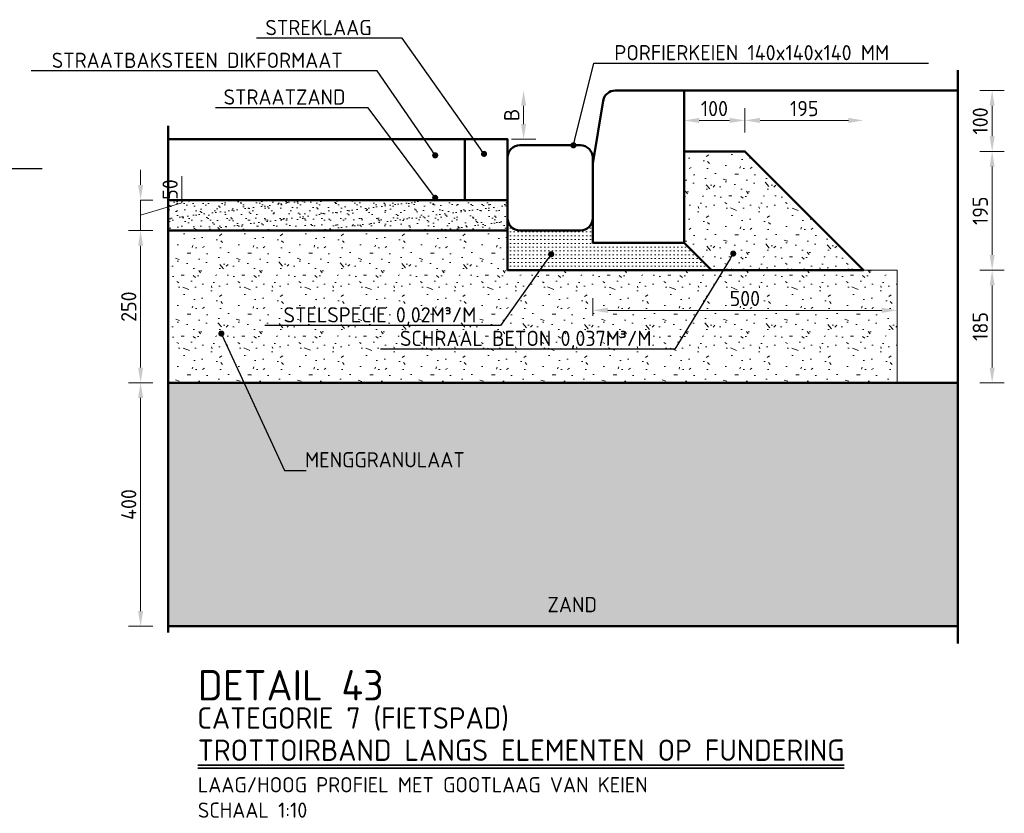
# Model space of a CAD drawing. Header units: metres. Extents: x 92403 to 95147, y 464428 to 465602.
# Tile 251 of 256: x 92607.53 to 92609.15, y 465103.03 to 465104.34. Entities that reach past the tile are written whole.
import ezdxf
from ezdxf import colors
from ezdxf.entities.mleader import LeaderData, LeaderLine
from ezdxf.math import Vec2, Vec3

# ---------------------------------------------------------------- set-up
doc = ezdxf.new("R2010")
doc.units = ezdxf.units.M
doc.linetypes.add('XX-PROJECTGRENS', pattern=[18, 12, -3, 0, -3])
doc.layers.get('0').update_dxf_attribs({"linetype": 'CONTINUOUS'})
doc.layers.get('Defpoints').update_dxf_attribs({"linetype": 'CONTINUOUS'})
for name, color, linetype, lineweight in [('N-WE-GW-GROND_ZAND_CUNETZAND-AD-10', 7, 'CONTINUOUS', 18), ('N-WE-GW-GROND_ZAND_CUNETZAND-WERK-T25', 7, 'CONTINUOUS', 25), ('N-WE-KG-PROJECTGRENS-GD', 7, 'XX-PROJECTGRENS', 50), ('N-WE-VH-KANTOPSLUITING_TROTTOIRBAND_130 150-GD', 210, 'CONTINUOUS', 50), ('N-WE-VH-VERHARDING_ASFALT-GD', 252, 'CONTINUOUS', 50), ('N-WE-VH-VERHARDING_ASFALT-T25', 7, 'CONTINUOUS', 25), ('N-WE-VH-VERHARDING_BETON-AD-10', 252, 'CONTINUOUS', 18), ('N-WE-VH-VERHARDING_BETON_SCHRAAL-GD', 252, 'CONTINUOUS', 50), ('N-WE-VH-VERHARDING_FUNDERING-AD', 252, 'CONTINUOUS', 18), ('N-WE-VH-VERHARDING_FUNDERING-AD-10', 252, 'CONTINUOUS', 18), ('N-WE-VH-VERHARDING_NATUURSTEEN-GD', 252, 'CONTINUOUS', 50), ('N-WE-VH-VERHARDING_TEGEL-GD', 252, 'CONTINUOUS', 50), ('N-XX-GW-GROND_ZAND_FUNDERINGSZAND-AD-10', 7, 'CONTINUOUS', 18), ('X-XX-AL-TEKENBLAD_TITELBLOK-T25', 7, 'CONTINUOUS', 25), ('X-XX-AL-TEKENBLAD_TITELBLOK-T35', 50, 'CONTINUOUS', 35), ('X-XX-AL-TEKENBLAD_TITELBLOK-T50', 130, 'CONTINUOUS', 50), ('X-XX-AL-VERWIJZING_DETAIL-M', 7, 'CONTINUOUS', 18)]:
    doc.layers.add(name, color=color, linetype=linetype, lineweight=lineweight)
doc.styles.add('NLCS-ISO-ANNOTATIVE-T25', font='NLCS-ISO.ttf', dxfattribs={"height": 2.5})
doc.styles.add('NLCS-ISO-M10-T25', font='NLCS-ISO.ttf', dxfattribs={"height": 0.025})
doc.styles.add('NLCS-ISO-M10-T35', font='NLCS-ISO.ttf', dxfattribs={"height": 0.035})
doc.styles.add('NLCS-ISO-M10-T50', font='NLCS-ISO.ttf', dxfattribs={"height": 0.05})
doc.dimstyles.new('NLCS-M10-T25-PIJL_L2_H1', dxfattribs={"dimscale": 0.01, "dimtxt": 2.5, "dimasz": 2.5, "dimexe": 2, "dimexo": 2, "dimgap": 0.7, "dimtad": 1, "dimzin": 0, "dimdsep": 46, "dimtxsty": 'NLCS-ISO-M10-T25', "dimcen": 2.5, "dimdle": 2, "dimclrd": 256, "dimclre": 256, "dimclrt": 7, "dimadec": 1, "dimazin": 0, "dimtfac": 1, "dimtdec": 3, "dimtofl": 0, "dimtmove": 1, "dimatfit": 0, "dimfxl": 2, "dimfxlon": 1, "dimtfillclr": 256, "dimtolj": 1, "dimtzin": 0, "dimlwd": -1, "dimlwe": -1, "dimarcsym": 0})

# ---------------------------------------------------------------- blocks, each defined once
blk = doc.blocks.new('*D635')
at = {"layer": 'Defpoints', "color": 0, "transparency": 16777216}
for p in [(92608.91809352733, 465103.9262293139), (92609.12938317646, 465103.9262293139), (92608.97309347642, 465103.7412288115)]:
    blk.add_point(p, dxfattribs=at)
at = {"layer": 'X-XX-AL-VERWIJZING_DETAIL-M', "transparency": 16777216}
for p, q in [((92609.10938317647, 465103.9262293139), (92609.14938317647, 465103.9262293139)), ((92609.12938317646, 465103.7662288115), (92609.12938317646, 465103.9012293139)), ((92609.10938317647, 465103.7412288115), (92609.14938317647, 465103.7412288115))]:
    blk.add_line(p, q, dxfattribs=at)
for points in [[(92609.1252165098, 465103.9012293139), (92609.13354984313, 465103.9012293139), (92609.12938317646, 465103.9262293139)], [(92609.1252165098, 465103.7662288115), (92609.13354984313, 465103.7662288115), (92609.12938317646, 465103.7412288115)]]:
    blk.add_solid(points, dxfattribs=at)
at = {"layer": 'X-XX-AL-VERWIJZING_DETAIL-M', "color": 7, "transparency": 16777216, "insert": (92609.10988317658, 465103.8337290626), "char_height": 0.025, "attachment_point": 5, "rotation": 90, "style": 'NLCS-ISO-M10-T25'}
blk.add_mtext('\\A1;185', dxfattribs=at)
blk = doc.blocks.new('*D636')
at = {"layer": 'Defpoints', "color": 0, "transparency": 16777216}
for p in [(92608.72309352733, 465104.121229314), (92609.12938317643, 465104.121229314), (92608.91809352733, 465103.9262293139)]:
    blk.add_point(p, dxfattribs=at)
at = {"layer": 'X-XX-AL-VERWIJZING_DETAIL-M', "transparency": 16777216}
for p, q in [((92609.10938317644, 465104.121229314), (92609.14938317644, 465104.121229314)), ((92609.12938317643, 465103.951229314), (92609.12938317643, 465104.0962293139)), ((92609.10938317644, 465103.9262293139), (92609.14938317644, 465103.9262293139))]:
    blk.add_line(p, q, dxfattribs=at)
for points in [[(92609.12521650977, 465104.0962293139), (92609.1335498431, 465104.0962293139), (92609.12938317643, 465104.121229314)], [(92609.12521650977, 465103.951229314), (92609.1335498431, 465103.951229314), (92609.12938317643, 465103.9262293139)]]:
    blk.add_solid(points, dxfattribs=at)
at = {"layer": 'X-XX-AL-VERWIJZING_DETAIL-M', "color": 7, "transparency": 16777216, "insert": (92609.10988317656, 465104.0237293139), "char_height": 0.025, "attachment_point": 5, "rotation": 90, "style": 'NLCS-ISO-M10-T25'}
blk.add_mtext('\\A1;195', dxfattribs=at)
blk = doc.blocks.new('*D637')
at = {"layer": 'Defpoints', "color": 0, "transparency": 16777216}
for p in [(92608.77309352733, 465104.221229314), (92609.12938317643, 465104.221229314), (92608.72309352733, 465104.121229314)]:
    blk.add_point(p, dxfattribs=at)
at = {"layer": 'X-XX-AL-VERWIJZING_DETAIL-M', "transparency": 16777216}
for p, q in [((92609.10938317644, 465104.221229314), (92609.14938317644, 465104.221229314)), ((92609.12938317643, 465104.146229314), (92609.12938317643, 465104.196229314)), ((92609.10938317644, 465104.121229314), (92609.14938317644, 465104.121229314))]:
    blk.add_line(p, q, dxfattribs=at)
for points in [[(92609.12521650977, 465104.196229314), (92609.1335498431, 465104.196229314), (92609.12938317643, 465104.221229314)], [(92609.12521650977, 465104.146229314), (92609.1335498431, 465104.146229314), (92609.12938317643, 465104.121229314)]]:
    blk.add_solid(points, dxfattribs=at)
at = {"layer": 'X-XX-AL-VERWIJZING_DETAIL-M', "color": 7, "transparency": 16777216, "insert": (92609.10988317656, 465104.1712293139), "char_height": 0.025, "attachment_point": 5, "rotation": 90, "style": 'NLCS-ISO-M10-T25'}
blk.add_mtext('\\A1;100', dxfattribs=at)
blk = doc.blocks.new('*D638')
at = {"layer": 'Defpoints', "color": 0, "transparency": 16777216}
for p in [(92608.9180935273, 465104.1720966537), (92608.7230935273, 465104.1212293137), (92608.9180935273, 465103.9262293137)]:
    blk.add_point(p, dxfattribs=at)
at = {"layer": 'X-XX-AL-VERWIJZING_DETAIL-M', "transparency": 16777216}
for p, q in [((92608.7230935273, 465104.1520966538), (92608.7230935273, 465104.1920966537)), ((92608.74809352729, 465104.1720966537), (92608.89309352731, 465104.1720966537))]:
    blk.add_line(p, q, dxfattribs=at)
for points in [[(92608.74809352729, 465104.1762633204), (92608.74809352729, 465104.1679299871), (92608.7230935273, 465104.1720966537)], [(92608.89309352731, 465104.1762633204), (92608.89309352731, 465104.1679299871), (92608.9180935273, 465104.1720966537)]]:
    blk.add_solid(points, dxfattribs=at)
at = {"layer": 'X-XX-AL-VERWIJZING_DETAIL-M', "color": 7, "transparency": 16777216, "insert": (92608.8205935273, 465104.1915966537), "char_height": 0.025, "attachment_point": 5, "style": 'NLCS-ISO-M10-T25'}
blk.add_mtext('\\A1;195', dxfattribs=at)
blk = doc.blocks.new('*D639')
at = {"layer": 'Defpoints', "color": 0, "transparency": 16777216}
for p in [(92607.73015193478, 465103.741229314), (92607.73015193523, 465103.341229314), (92607.77553648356, 465103.341229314)]:
    blk.add_point(p, dxfattribs=at)
at = {"layer": 'X-XX-AL-VERWIJZING_DETAIL-M', "transparency": 16777216}
for p, q in [((92607.73015193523, 465103.741229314), (92607.75015193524, 465103.741229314)), ((92607.73015193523, 465103.716229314), (92607.73015193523, 465103.3662293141)), ((92607.75015193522, 465103.341229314), (92607.71015193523, 465103.341229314))]:
    blk.add_line(p, q, dxfattribs=at)
for points in [[(92607.72598526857, 465103.716229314), (92607.7343186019, 465103.716229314), (92607.73015193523, 465103.741229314)], [(92607.72598526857, 465103.3662293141), (92607.7343186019, 465103.3662293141), (92607.73015193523, 465103.341229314)]]:
    blk.add_solid(points, dxfattribs=at)
at = {"layer": 'X-XX-AL-VERWIJZING_DETAIL-M', "color": 7, "transparency": 16777216, "insert": (92607.71065193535, 465103.5412293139), "char_height": 0.025, "attachment_point": 5, "rotation": 90, "style": 'NLCS-ISO-M10-T25'}
blk.add_mtext('\\A1;400', dxfattribs=at)
blk = doc.blocks.new('*D640')
at = {"layer": 'Defpoints', "color": 0, "transparency": 16777216}
for p in [(92608.7230935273, 465104.1720966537), (92608.62309352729, 465104.1212293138), (92608.7230935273, 465104.1212293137)]:
    blk.add_point(p, dxfattribs=at)
at = {"layer": 'X-XX-AL-VERWIJZING_DETAIL-M', "transparency": 16777216}
for p, q in [((92608.7230935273, 465104.1520966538), (92608.7230935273, 465104.1920966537)), ((92608.64809352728, 465104.1720966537), (92608.6980935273, 465104.1720966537))]:
    blk.add_line(p, q, dxfattribs=at)
for points in [[(92608.64809352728, 465104.1762633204), (92608.64809352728, 465104.1679299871), (92608.62309352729, 465104.1720966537)], [(92608.6980935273, 465104.1762633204), (92608.6980935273, 465104.1679299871), (92608.7230935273, 465104.1720966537)]]:
    blk.add_solid(points, dxfattribs=at)
at = {"layer": 'X-XX-AL-VERWIJZING_DETAIL-M', "color": 7, "transparency": 16777216, "insert": (92608.6730935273, 465104.1915966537), "char_height": 0.025, "attachment_point": 5, "style": 'NLCS-ISO-M10-T25'}
blk.add_mtext('\\A1;100', dxfattribs=at)
blk = doc.blocks.new('_Dot')
at = {"color": 0, "linetype": 'ByBlock', "lineweight": -2}
blk.add_line((-0.5, 0), (-1, 0), dxfattribs=at)
at = {"color": 0, "linetype": 'ByBlock', "const_width": 0.5}
blk.add_lwpolyline([(-0.25, 0, 1), (0.25, 0, 1)], format="xyb", close=True, dxfattribs=at)
blk = doc.blocks.new('*D641')
at = {"layer": 'Defpoints', "color": 0, "transparency": 16777216}
for p in [(92607.77553648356, 465103.991229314), (92607.73015193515, 465103.741229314), (92607.77553648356, 465103.741229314)]:
    blk.add_point(p, dxfattribs=at)
at = {"layer": 'X-XX-AL-VERWIJZING_DETAIL-M', "transparency": 16777216}
for p, q in [((92607.75015193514, 465103.991229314), (92607.71015193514, 465103.991229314)), ((92607.73015193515, 465103.966229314), (92607.73015193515, 465103.766229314)), ((92607.75015193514, 465103.741229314), (92607.71015193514, 465103.741229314))]:
    blk.add_line(p, q, dxfattribs=at)
for points in [[(92607.72598526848, 465103.966229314), (92607.73431860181, 465103.966229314), (92607.73015193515, 465103.991229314)], [(92607.72598526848, 465103.766229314), (92607.73431860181, 465103.766229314), (92607.73015193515, 465103.741229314)]]:
    blk.add_solid(points, dxfattribs=at)
at = {"layer": 'X-XX-AL-VERWIJZING_DETAIL-M', "color": 7, "transparency": 16777216, "insert": (92607.71065193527, 465103.8662293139), "char_height": 0.025, "attachment_point": 5, "rotation": 90, "style": 'NLCS-ISO-M10-T25'}
blk.add_mtext('\\A1;250', dxfattribs=at)
blk = doc.blocks.new('*D642')
at = {"layer": 'Defpoints', "color": 0, "transparency": 16777216}
for p in [(92607.73015193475, 465104.0412293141), (92607.7301519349, 465104.0412293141), (92607.73015193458, 465103.991229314)]:
    blk.add_point(p, dxfattribs=at)
at = {"layer": 'X-XX-AL-VERWIJZING_DETAIL-M', "transparency": 16777216}
for p, q in [((92607.7301519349, 465104.0662293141), (92607.7301519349, 465104.0912293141)), ((92607.7981519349, 465104.036629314), (92607.7981519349, 465104.080629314)), ((92607.7301519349, 465104.0412293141), (92607.7501519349, 465104.0412293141)), ((92607.7301519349, 465103.991229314), (92607.7301519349, 465104.0412293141)), ((92607.7301519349, 465104.016229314), (92607.7981519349, 465104.036629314)), ((92607.7301519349, 465103.991229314), (92607.7501519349, 465103.991229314)), ((92607.7301519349, 465103.966229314), (92607.7301519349, 465103.941229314))]:
    blk.add_line(p, q, dxfattribs=at)
for points in [[(92607.72598526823, 465104.0662293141), (92607.73431860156, 465104.0662293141), (92607.7301519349, 465104.0412293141)], [(92607.72598526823, 465103.966229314), (92607.73431860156, 465103.966229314), (92607.7301519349, 465103.991229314)]]:
    blk.add_solid(points, dxfattribs=at)
at = {"layer": 'X-XX-AL-VERWIJZING_DETAIL-M', "color": 7, "transparency": 16777216, "insert": (92607.77865193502, 465104.0586293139), "char_height": 0.025, "attachment_point": 5, "rotation": 90, "style": 'NLCS-ISO-M10-T25'}
blk.add_mtext('\\A1;50', dxfattribs=at)
blk = doc.blocks.new('*D643')
at = {"layer": 'Defpoints', "color": 0, "transparency": 16777216}
for p in [(92608.35945895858, 465104.221229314), (92608.4281369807, 465104.221229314), (92608.25119443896, 465104.141229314)]:
    blk.add_point(p, dxfattribs=at)
at = {"layer": 'X-XX-AL-VERWIJZING_DETAIL-M', "transparency": 16777216}
for p, q in [((92608.35945895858, 465104.1662293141), (92608.35945895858, 465104.196229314)), ((92608.3394589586, 465104.141229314), (92608.37945895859, 465104.141229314))]:
    blk.add_line(p, q, dxfattribs=at)
for points in [[(92608.35529229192, 465104.196229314), (92608.36362562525, 465104.196229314), (92608.35945895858, 465104.221229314)], [(92608.35529229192, 465104.1662293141), (92608.36362562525, 465104.1662293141), (92608.35945895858, 465104.141229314)]]:
    blk.add_solid(points, dxfattribs=at)
at = {"layer": 'X-XX-AL-VERWIJZING_DETAIL-M', "color": 7, "transparency": 16777216, "insert": (92608.3399589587, 465104.1812293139), "char_height": 0.025, "attachment_point": 5, "rotation": 90, "style": 'NLCS-ISO-M10-T25'}
blk.add_mtext('\\A1;B', dxfattribs=at)
blk = doc.blocks.new('*D644')
at = {"layer": 'Defpoints', "color": 0, "transparency": 16777216}
for p in [(92608.9730935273, 465103.8601835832), (92608.4730935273, 465103.8312293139), (92608.9730935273, 465103.8312293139)]:
    blk.add_point(p, dxfattribs=at)
at = {"layer": 'X-XX-AL-VERWIJZING_DETAIL-M', "transparency": 16777216}
for p, q in [((92608.4730935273, 465103.8512293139), (92608.4730935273, 465103.8801835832)), ((92608.49809352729, 465103.8601835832), (92608.9480935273, 465103.8601835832))]:
    blk.add_line(p, q, dxfattribs=at)
for points in [[(92608.49809352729, 465103.8643502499), (92608.49809352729, 465103.8560169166), (92608.4730935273, 465103.8601835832)], [(92608.9480935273, 465103.8643502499), (92608.9480935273, 465103.8560169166), (92608.9730935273, 465103.8601835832)]]:
    blk.add_solid(points, dxfattribs=at)
at = {"layer": 'X-XX-AL-VERWIJZING_DETAIL-M', "color": 7, "transparency": 16777216, "insert": (92608.7230935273, 465103.8796835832), "char_height": 0.025, "attachment_point": 5, "style": 'NLCS-ISO-M10-T25'}
blk.add_mtext('\\A1;500', dxfattribs=at)

msp = doc.modelspace()

# ---------------------------------------------------------------- hatches: boundary and pattern name
at = {"layer": 'N-WE-GW-GROND_ZAND_CUNETZAND-AD-10'}
h = msp.add_hatch(dxfattribs=at)
h.set_pattern_fill('AGW-GROND_ZAND_CUNETZAND', color=256, scale=0.01, pattern_type=2)
h.set_pattern_definition([(0, (2984.625459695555, 6083.283884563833), (0.00625, 0.00625), [0, -0.0125])])
h.paths.add_polyline_path([(92609.07309352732, 465103.3412293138), (92609.0730935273, 465103.7412287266), (92607.98815878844, 465103.7412293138), (92607.77553648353, 465103.7412293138), (92607.77553648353, 465103.3412293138)])
at = {"layer": 'N-WE-VH-VERHARDING_BETON-AD-10'}
h = msp.add_hatch(dxfattribs=at)
h.set_pattern_fill('AVH-BETON_SCHRAAL', color=256, scale=0.01, pattern_type=2)
h.set_pattern_definition([(0, (2984.720459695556, 6083.427884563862), (0, 0.1), [0, -0.1]), (0, (2984.72145969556, 6083.392884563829), (0, 0.1), [0, -0.1]), (0, (2984.724459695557, 6083.446884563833), (0, 0.1), [0, -0.1]), (338.1986, (2984.672459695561, 6083.415884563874), (0.3000000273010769, -0.099999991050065), [0.0107703, -0.5277461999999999]), (216.8699, (2984.682459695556, 6083.411884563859), (0.2999999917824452, 0.2000000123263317), [0.005, -0.495]), (130.6013, (2984.678459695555, 6083.408884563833), (0.5000000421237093, -0.5999999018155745), [0.0092195, -0.9127349]), (206.5651, (2984.645459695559, 6083.396884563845), (-0.09999991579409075, -0.1000001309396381), [0.0022361, -0.2213707]), (326.3099, (2984.643459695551, 6083.395884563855), (0.199999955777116, -0.1000001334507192), [0.0036056, -0.3569496]), (108.4349, (2984.646459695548, 6083.393884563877), (-0.09999984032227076, 0.2000000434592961), [0.003162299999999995, -0.3130654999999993]), (225, (2984.709459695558, 6083.386884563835), (-1.776356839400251e-17, -0.1000000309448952), [0.0042426, -0.1371787]), (0, (2984.706459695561, 6083.383884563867), (0.1, 0.1), [0.006, -0.094]), (135, (2984.712459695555, 6083.383884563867), (-0.1000000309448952, 8.881784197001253e-18), [0.0042426, -0.1371787]), (251.5651, (2984.697459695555, 6083.450884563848), (0.09999984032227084, 0.2000000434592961), [0.003162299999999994, -0.3130654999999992]), (0, (2984.696459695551, 6083.447884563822), (0.1, 0.1), [0.005, -0.095]), (143.1301, (2984.701459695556, 6083.447884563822), (-0.2999999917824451, 0.2000000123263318), [0.005, -0.495]), (213.6901, (2984.644459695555, 6083.451884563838), (0.199999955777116, 0.1000001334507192), [0.003605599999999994, -0.3569495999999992]), (341.5651, (2984.641459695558, 6083.449884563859), (-0.2000000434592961, 0.09999984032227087), [0.006324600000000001, -0.3099032]), (126.8699, (2984.647459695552, 6083.447884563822), (0.2000000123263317, -0.2999999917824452), [0.005, -0.495]), (0, (2984.67345969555, 6083.447884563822), (0, 0.1), [0, -0.1]), (0, (2984.646459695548, 6083.421884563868), (0, 0.1), [0, -0.1]), (0, (2984.674459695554, 6083.384884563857), (0, 0.1), [0, -0.1]), (0, (2984.701459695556, 6083.415884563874), (0, 0.1), [0, -0.1]), (0, (2984.672459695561, 6083.432884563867), (0, 0.1), [0, -0.1]), (0, (2984.650459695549, 6083.435884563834), (0, 0.1), [0, -0.1]), (0, (2984.659459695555, 6083.42988456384), (0, 0.1), [0, -0.1]), (0, (2984.655459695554, 6083.405884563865), (0, 0.1), [0, -0.1]), (0, (2984.631459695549, 6083.409884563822), (0, 0.1), [0, -0.1]), (0, (2984.632459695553, 6083.432884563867), (0, 0.1), [0, -0.1]), (0, (2984.629459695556, 6083.454884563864), (0, 0.1), [0, -0.1]), (0, (2984.660459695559, 6083.458884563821), (0, 0.1), [0, -0.1]), (0, (2984.682459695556, 6083.462884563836), (0, 0.1), [0, -0.1]), (0, (2984.717459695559, 6083.458884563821), (0, 0.1), [0, -0.1]), (0, (2984.693459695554, 6083.427884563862), (0, 0.1), [0, -0.1]), (0, (2984.68345969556, 6083.445884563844), (0, 0.1), [0, -0.1]), (0, (2984.691459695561, 6083.397884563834), (0, 0.1), [0, -0.1]), (0, (2984.661459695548, 6083.392884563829), (0, 0.1), [0, -0.1]), (0, (2984.691459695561, 6083.370884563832), (0, 0.1), [0, -0.1]), (0, (2984.658459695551, 6083.376884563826), (0, 0.1), [0, -0.1]), (0, (2984.626459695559, 6083.373884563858), (0, 0.1), [0, -0.1]), (0, (2984.638459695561, 6083.368884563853), (0, 0.1), [0, -0.1]), (0, (2984.639459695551, 6083.38288456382), (0, 0.1), [0, -0.1]), (0, (2984.706459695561, 6083.366884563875), (0, 0.1), [0, -0.1]), (0, (2984.718459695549, 6083.407884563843), (0, 0.1), [0, -0.1]), (0, (2984.713459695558, 6083.437884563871), (0, 0.1), [0, -0.1]), (0, (2984.667459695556, 6083.365884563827), (0, 0.1), [0, -0.1])])
h.paths.add_polyline_path([(92608.62309352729, 465103.9712293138), (92608.66809352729, 465103.9262293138), (92608.9180935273, 465103.9262293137), (92608.7230935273, 465104.1212293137), (92608.62309352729, 465104.1212293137)])
at = {"layer": 'N-WE-VH-VERHARDING_FUNDERING-AD-10'}
h = msp.add_hatch(dxfattribs=at)
h.set_pattern_fill('AVH-FUNDERING_ZANDCEMENTSTAB', color=256, scale=0.01, pattern_type=2)
h.set_pattern_definition([(0, (2984.625459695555, 6083.363884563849), (0.03125, 0.00625), [0, -0.00625])])
edge = h.paths.add_edge_path()
edge.add_arc((92608.35311444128, 465104.0108420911), 0.01964043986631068, 185.3096039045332, 270.66831336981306, ccw=False)
edge.add_line((92608.3335582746, 465104.0090246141), (92608.33309352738, 465103.9262293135))
edge.add_line((92608.33309352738, 465103.9262293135), (92608.66809352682, 465103.9262293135))
edge.add_line((92608.66809352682, 465103.9262293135), (92608.62309352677, 465103.9712293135))
edge.add_line((92608.62309352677, 465103.9712293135), (92608.47309352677, 465103.9712293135))
edge.add_line((92608.47309352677, 465103.9712293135), (92608.47309352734, 465104.0114529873))
edge.add_arc((92608.45284352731, 465104.0114529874), 0.02025000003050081, 269.9999996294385, 359.99999983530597, ccw=False)
edge.add_line((92608.45284352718, 465103.9912029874), (92608.40309352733, 465103.9912029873))
edge.add_line((92608.40309352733, 465103.9912029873), (92608.35334352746, 465103.9912029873))
h.paths.add_polyline_path([(92608.45284352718, 465103.9912029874), (92608.409545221, 465103.9912029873), (92608.40309352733, 465103.9912029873)], flags=16)
h = msp.add_hatch(dxfattribs=at)
h.set_pattern_fill('AVH-FUNDERING_GRANULAAT', color=256, scale=0.01, pattern_type=2)
h.set_pattern_definition([(0, (2984.720459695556, 6083.397884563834), (0, 0.1), [0, -0.1]), (0, (2984.72145969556, 6083.362884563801), (0, 0.1), [0, -0.1]), (0, (2984.724459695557, 6083.416884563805), (0, 0.1), [0, -0.1]), (338.1986, (2984.672459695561, 6083.385884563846), (0.3000000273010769, -0.099999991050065), [0.0107703, -0.5277461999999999]), (216.8699, (2984.682459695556, 6083.381884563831), (0.2999999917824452, 0.2000000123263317), [0.005, -0.495]), (130.6013, (2984.678459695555, 6083.378884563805), (0.5000000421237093, -0.5999999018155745), [0.0092195, -0.9127349]), (206.5651, (2984.645459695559, 6083.366884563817), (-0.09999991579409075, -0.1000001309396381), [0.0022361, -0.2213707]), (326.3099, (2984.643459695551, 6083.365884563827), (0.199999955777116, -0.1000001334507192), [0.0036056, -0.3569496]), (108.4349, (2984.646459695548, 6083.363884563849), (-0.09999984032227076, 0.2000000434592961), [0.003162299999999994, -0.3130654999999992]), (225, (2984.709459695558, 6083.356884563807), (-1.776356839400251e-17, -0.1000000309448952), [0.0042426, -0.1371787]), (0, (2984.706459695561, 6083.35388456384), (0.1, 0.1), [0.006, -0.094]), (135, (2984.712459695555, 6083.35388456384), (-0.1000000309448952, 8.881784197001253e-18), [0.0042426, -0.1371787]), (251.5651, (2984.697459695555, 6083.42088456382), (0.09999984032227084, 0.2000000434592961), [0.003162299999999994, -0.3130654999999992]), (0, (2984.696459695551, 6083.417884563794), (0.1, 0.1), [0.005, -0.095]), (143.1301, (2984.701459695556, 6083.417884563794), (-0.2999999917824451, 0.2000000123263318), [0.005, -0.495]), (213.6901, (2984.644459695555, 6083.42188456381), (0.199999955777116, 0.1000001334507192), [0.003605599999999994, -0.3569495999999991]), (341.5651, (2984.641459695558, 6083.419884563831), (-0.2000000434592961, 0.09999984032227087), [0.006324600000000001, -0.3099032]), (126.8699, (2984.647459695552, 6083.417884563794), (0.2000000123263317, -0.2999999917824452), [0.005, -0.495]), (0, (2984.67345969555, 6083.417884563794), (0, 0.1), [0, -0.1]), (0, (2984.646459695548, 6083.39188456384), (0, 0.1), [0, -0.1]), (0, (2984.674459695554, 6083.354884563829), (0, 0.1), [0, -0.1]), (0, (2984.701459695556, 6083.385884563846), (0, 0.1), [0, -0.1]), (0, (2984.672459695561, 6083.402884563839), (0, 0.1), [0, -0.1]), (0, (2984.650459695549, 6083.405884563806), (0, 0.1), [0, -0.1]), (0, (2984.659459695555, 6083.399884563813), (0, 0.1), [0, -0.1]), (0, (2984.655459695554, 6083.375884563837), (0, 0.1), [0, -0.1]), (0, (2984.631459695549, 6083.379884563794), (0, 0.1), [0, -0.1]), (0, (2984.632459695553, 6083.402884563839), (0, 0.1), [0, -0.1]), (0, (2984.629459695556, 6083.424884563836), (0, 0.1), [0, -0.1]), (0, (2984.660459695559, 6083.428884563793), (0, 0.1), [0, -0.1]), (0, (2984.682459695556, 6083.432884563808), (0, 0.1), [0, -0.1]), (0, (2984.717459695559, 6083.428884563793), (0, 0.1), [0, -0.1]), (0, (2984.693459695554, 6083.397884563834), (0, 0.1), [0, -0.1]), (0, (2984.68345969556, 6083.415884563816), (0, 0.1), [0, -0.1]), (0, (2984.691459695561, 6083.367884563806), (0, 0.1), [0, -0.1]), (0, (2984.661459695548, 6083.362884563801), (0, 0.1), [0, -0.1]), (0, (2984.691459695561, 6083.340884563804), (0, 0.1), [0, -0.1]), (0, (2984.658459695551, 6083.346884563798), (0, 0.1), [0, -0.1]), (0, (2984.626459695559, 6083.34388456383), (0, 0.1), [0, -0.1]), (0, (2984.638459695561, 6083.338884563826), (0, 0.1), [0, -0.1]), (0, (2984.639459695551, 6083.352884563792), (0, 0.1), [0, -0.1]), (0, (2984.706459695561, 6083.336884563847), (0, 0.1), [0, -0.1]), (0, (2984.718459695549, 6083.377884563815), (0, 0.1), [0, -0.1]), (0, (2984.713459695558, 6083.407884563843), (0, 0.1), [0, -0.1]), (0, (2984.667459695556, 6083.335884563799), (0, 0.1), [0, -0.1])])
h.paths.add_polyline_path([(92608.9730934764, 465103.7412288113), (92608.97309356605, 465103.9262293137), (92608.33309352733, 465103.9262293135), (92608.33309352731, 465103.9912293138), (92607.77554046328, 465103.9912293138), (92607.77553645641, 465103.7412293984)])
at = {"layer": 'N-XX-GW-GROND_ZAND_FUNDERINGSZAND-AD-10'}
h = msp.add_hatch(dxfattribs=at)
h.set_pattern_fill('AGW-GROND_ZAND_FUNDERINGSZAND', color=256, scale=0.01, pattern_type=2)
h.set_pattern_definition([(37.50000000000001, (2984.625459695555, 6083.333884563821), (-0.0006299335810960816, 0.01926823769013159), [0, -0.0152, 0, -0.017, 0, -0.01625]), (7.499999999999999, (2984.625459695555, 6083.333884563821), (0.01769776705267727, 0.0282214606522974), [0, -0.008199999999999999, 0, -0.0137, 0, -0.00525]), (327.5, (2984.613159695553, 6083.333884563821), (0.03114141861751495, 5.659053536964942e-05), [0, -0.005, 0, -0.018, 0, -0.0235]), (317.5, (2984.613159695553, 6083.333884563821), (0.03006126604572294, 0.008776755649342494), [0, -0.0025, 0, -0.0118, 0, -0.0135])])
h.paths.add_polyline_path([(92607.77553648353, 465104.0412293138), (92607.77553648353, 465103.9912293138), (92608.33309352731, 465103.9912293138), (92608.33309352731, 465104.0212029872), (92608.33309352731, 465104.0412293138)])

# ---------------------------------------------------------------- linework, layer by layer
at = {"layer": 'N-WE-KG-PROJECTGRENS-GD'}
for p, q in [((92609.0730935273, 465103.3132454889), (92609.0730935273, 465104.2548457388)), ((92607.77553648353, 465104.1634729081), (92607.77553648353, 465103.3311877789))]:
    msp.add_line(p, q, dxfattribs=at)
at = {"layer": 'N-WE-VH-KANTOPSLUITING_TROTTOIRBAND_130 150-GD'}
msp.add_lwpolyline([(92608.4730935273, 465103.9712293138), (92608.4730935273, 465104.1012293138), (92608.49030819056, 465104.2045172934, -0.3666293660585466), (92608.51003606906, 465104.2212293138), (92608.62309352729, 465104.2212293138), (92608.62309352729, 465103.9712293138)], format="xyb", close=True, dxfattribs=at)
at = {"layer": 'N-WE-VH-VERHARDING_ASFALT-GD'}
for points in [[(92607.77553648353, 465104.1412293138), (92608.33309352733, 465104.1412293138), (92608.33309352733, 465104.1109793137)], [(92608.2630935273, 465104.0412293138), (92608.26309352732, 465104.1412293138)], [(92607.77553648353, 465104.0412293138), (92608.33309352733, 465104.0412293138)], [(92607.77553648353, 465103.9912293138), (92608.33309352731, 465103.9912293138)], [(92607.77553648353, 465103.3412293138), (92609.0730935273, 465103.3412293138)]]:
    msp.add_lwpolyline(points, dxfattribs=at)
at = {"layer": 'N-WE-VH-VERHARDING_BETON_SCHRAAL-GD'}
for points in [[(92608.62309352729, 465104.1212293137), (92608.62309352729, 465103.9712293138), (92608.66809352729, 465103.9262293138), (92608.9180935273, 465103.9262293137), (92608.7230935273, 465104.1212293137), (92608.62309352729, 465104.1212293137)], [(92609.07309352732, 465103.7412287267), (92607.98815878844, 465103.7412293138), (92607.98815878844, 465103.7412293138), (92607.77553648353, 465103.7412293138)]]:
    msp.add_lwpolyline(points, dxfattribs=at)
msp.add_lwpolyline([(92608.66809352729, 465103.9262293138), (92608.62309352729, 465103.9712293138), (92608.4730935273, 465103.9712293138), (92608.47309352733, 465104.0114529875, -0.1989123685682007), (92608.4671624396, 465103.9971340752, -0.1989123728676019), (92608.4528435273, 465103.9912029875), (92608.35334352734, 465103.9912029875, -0.1989123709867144), (92608.339024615, 465103.9971340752, -0.1989123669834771), (92608.33309352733, 465104.0114529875), (92608.33309352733, 465103.9262293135)], format="xyb", close=True, dxfattribs=at)
at = {"layer": 'N-WE-VH-VERHARDING_FUNDERING-AD', "flags": 128}
msp.add_lwpolyline([(92608.87303354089, 465103.9262293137), (92608.97309356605, 465103.9262293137), (92608.9730934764, 465103.7412288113)], dxfattribs=at)
at = {"layer": 'N-WE-VH-VERHARDING_NATUURSTEEN-GD', "flags": 128}
msp.add_lwpolyline([(92608.45284352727, 465104.1312293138, -0.4142135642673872), (92608.47309352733, 465104.1109793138), (92608.47309352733, 465104.0114529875, -0.4142135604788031), (92608.4528435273, 465103.9912029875), (92608.35334352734, 465103.9912029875, -0.4142135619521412), (92608.33309352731, 465104.0114529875), (92608.33309352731, 465104.1109793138, -0.4142135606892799), (92608.35334352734, 465104.1312293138)], format="xyb", close=True, dxfattribs=at)
at = {"layer": 'N-WE-VH-VERHARDING_TEGEL-GD', "flags": 128}
msp.add_lwpolyline([(92608.62309352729, 465104.2212293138), (92609.0730935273, 465104.2212293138)], dxfattribs=at)
at = {"layer": 'X-XX-AL-TEKENBLAD_TITELBLOK-T35'}
for p, q in [((92607.8241940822, 465103.1133697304), (92608.88639629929, 465103.1133697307)), ((92607.8241940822, 465103.1083697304), (92608.88639629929, 465103.1083697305))]:
    msp.add_line(p, q, dxfattribs=at)

# ---------------------------------------------------------------- texts
at = {"layer": 'N-WE-GW-GROND_ZAND_CUNETZAND-WERK-T25', "insert": (92608.39865685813, 465103.364298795), "char_height": 0.025, "attachment_point": 7, "style": 'NLCS-ISO-ANNOTATIVE-T25'}
msp.add_mtext('ZAND', dxfattribs=at)
at = {"layer": 'X-XX-AL-TEKENBLAD_TITELBLOK-T25', "insert": (92607.8241940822, 465103.0267179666), "char_height": 0.025, "attachment_point": 7, "style": 'NLCS-ISO-M10-T25'}
msp.add_mtext('LAAG/HOOG PROFIEL MET GOOTLAAG VAN KEIEN\\PSCHAAL 1:10', dxfattribs=at)
at = {"layer": 'X-XX-AL-TEKENBLAD_TITELBLOK-T35', "char_height": 0.035, "width": 1.298086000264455, "attachment_point": 7, "style": 'NLCS-ISO-M10-T35'}
for s, insert in [('CATEGORIE 7 (FIETSPAD)', (92607.82332676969, 465103.1696030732)), ('TROTTOIRBAND LANGS ELEMENTEN OP FUNDERING', (92607.8241940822, 465103.1201446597))]:
    msp.add_mtext(s, dxfattribs=dict(at, insert=insert))
at = {"layer": 'X-XX-AL-TEKENBLAD_TITELBLOK-T50', "insert": (92607.8241940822, 465103.2193133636), "char_height": 0.05, "width": 1.298086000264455, "attachment_point": 7, "style": 'NLCS-ISO-M10-T50'}
msp.add_mtext('DETAIL 43', dxfattribs=at)

# ---------------------------------------------------------------- dimensions: what is measured, and where the dimension line sits
at = {"layer": 'X-XX-AL-VERWIJZING_DETAIL-M'}
dim = msp.add_linear_dim(base=(92608.35945895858, 465104.221229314), p1=(92608.25119443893, 465104.1412293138), p2=(92608.42813698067, 465104.2212293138), angle=90, text='B', dimstyle='NLCS-M10-T25-PIJL_L2_H1', override={"dimdec": 0, "dimlfac": 1000, "dimse2": 1}, dxfattribs=at)
dim.commit()
dim.dimension.update_dxf_attribs({"geometry": '*D643', "text_midpoint": (92608.3399589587, 465104.1812293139)})
for base, p1, p2, override, picture, middle in [((92608.7230935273, 465104.1720966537), (92608.62309352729, 465104.1212293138), (92608.7230935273, 465104.1212293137), {"dimdec": 0, "dimlfac": 1000, "dimse1": 1}, '*D640', (92608.6730935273, 465104.1915966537)), ((92608.9180935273, 465104.1720966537), (92608.7230935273, 465104.1212293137), (92608.9180935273, 465103.9262293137), {"dimdec": 0, "dimlfac": 1000, "dimse2": 1}, '*D638', (92608.8205935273, 465104.1915966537)), ((92608.9730935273, 465103.8601835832), (92608.4730935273, 465103.8312293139), (92608.9730935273, 465103.8312293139), {"dimdec": 0, "dimlfac": 1000, "dimse2": 1}, '*D644', (92608.7230935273, 465103.8796835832))]:
    dim = msp.add_linear_dim(base=base, p1=p1, p2=p2, dimstyle='NLCS-M10-T25-PIJL_L2_H1', override=override, dxfattribs=at)
    dim.commit()
    dim.dimension.update_dxf_attribs({"geometry": picture, "text_midpoint": middle})
for base, p1, p2, picture, middle in [((92609.12938317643, 465104.221229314), (92608.7230935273, 465104.1212293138), (92608.7730935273, 465104.2212293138), '*D637', (92609.10988317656, 465104.1712293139)), ((92609.12938317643, 465104.121229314), (92608.9180935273, 465103.9262293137), (92608.7230935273, 465104.1212293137), '*D636', (92609.10988317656, 465104.0237293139)), ((92607.7301519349, 465104.0412293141), (92607.73015193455, 465103.9912293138), (92607.73015193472, 465104.0412293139), '*D642', (92607.77865193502, 465104.0436293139)), ((92607.73015193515, 465103.741229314), (92607.77553648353, 465103.9912293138), (92607.77553648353, 465103.7412293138), '*D641', (92607.71065193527, 465103.8662293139)), ((92609.12938317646, 465103.9262293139), (92608.9730934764, 465103.7412288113), (92608.9180935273, 465103.9262293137), '*D635', (92609.10988317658, 465103.8337290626)), ((92607.73015193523, 465103.341229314), (92607.73015193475, 465103.7412293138), (92607.77553648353, 465103.3412293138), '*D639', (92607.71065193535, 465103.5412293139))]:
    dim = msp.add_linear_dim(base=base, p1=p1, p2=p2, angle=90, dimstyle='NLCS-M10-T25-PIJL_L2_H1', override={"dimdec": 0, "dimlfac": 1000}, dxfattribs=at)
    dim.commit()
    dim.dimension.update_dxf_attribs({"geometry": picture, "text_midpoint": middle})

# ---------------------------------------------------------------- leaders
at = {"layer": 'N-WE-VH-VERHARDING_ASFALT-T25', "linetype": 'ByBlock'}
ml = msp.add_multileader_mtext('Standard', dxfattribs=at)
ml.set_content('\\A1;STREKLAAG', color=7, style='NLCS-ISO-M10-T25')
ml.set_leader_properties(color=256, lineweight=-1)
ml.set_arrow_properties(name='DOT')
ml.build(insert=Vec2(0, 0))
ml.multileader.update_dxf_attribs({"text_left_attachment_type": 5, "text_right_attachment_type": 5, "dogleg_length": 0.025, "arrow_head_size": 0.01, "scale": 0.01})
ctx = ml.context
ctx.base_point, ctx.scale, ctx.char_height, ctx.arrow_head_size, ctx.landing_gap_size, ctx.plane_origin = Vec3(92607.92623518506, 465104.3071038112), 0.01, 0.025, 0.01, 0.009000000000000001, Vec3(92608.29448731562, 465104.0906199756)
ctx.left_attachment, ctx.right_attachment = 5, 5
notes = []
notes.append((ctx, [(0, (1, 1, 0), (92608.15991947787, 465104.3071038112), (-1, 0), 0.04068429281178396, [(0, [(92608.29448731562, 465104.1171806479)], 0, [])])]))
ctx.mtext.insert, ctx.mtext.flow_direction = Vec3(92607.93523518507, 465104.3371038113), 5
ml = msp.add_multileader_mtext('Standard', dxfattribs=at)
ml.set_content('PORFIERKEIEN 140x140x140 MM', color=7, style='NLCS-ISO-M10-T25')
ml.set_leader_properties(color=256, lineweight=-1)
ml.set_arrow_properties(name='DOT')
ml.build(insert=Vec2(0, 0))
ml.multileader.update_dxf_attribs({"text_left_attachment_type": 5, "text_right_attachment_type": 5, "dogleg_length": 2.5, "arrow_head_size": 0.01, "scale": 0.01})
ctx = ml.context
ctx.base_point, ctx.scale, ctx.char_height, ctx.arrow_head_size, ctx.landing_gap_size, ctx.plane_origin = Vec3(92608.49965176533, 465104.2658906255), 0.01, 0.025, 0.01, 0.009000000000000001, Vec3(92608.39582277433, 465104.1312293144)
ctx.left_attachment, ctx.right_attachment = 5, 5
notes.append((ctx, [(1, (1, 1, 0), (92608.47465176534, 465104.2658906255), (1, 0), 0.025, [(0, [(92608.44139431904, 465104.1312293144)], 0, [])])]))
ctx.mtext.insert, ctx.mtext.flow_direction = Vec3(92608.50865176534, 465104.2958906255), 5
ml = msp.add_multileader_mtext('Standard', dxfattribs=at)
ml.set_content('\\A1;STRAATBAKSTEEN DIKFORMAAT', color=7, style='NLCS-ISO-M10-T25')
ml.set_leader_properties(color=256, lineweight=-1)
ml.set_arrow_properties(name='DOT')
ml.build(insert=Vec2(0, 0))
ml.multileader.update_dxf_attribs({"text_left_attachment_type": 5, "text_right_attachment_type": 5, "dogleg_length": 0.025, "arrow_head_size": 0.01, "scale": 0.01})
ctx = ml.context
ctx.base_point, ctx.scale, ctx.char_height, ctx.arrow_head_size, ctx.landing_gap_size, ctx.plane_origin = Vec3(92607.57518191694, 465104.2533990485), 0.01, 0.025, 0.01, 0.009000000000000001, Vec3(92608.21420919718, 465104.0882601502)
ctx.left_attachment, ctx.right_attachment = 5, 5
notes.append((ctx, [(0, (1, 1, 0), (92608.11886620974, 465104.2533990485), (-1, 0), 0.04068429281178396, [(0, [(92608.21420919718, 465104.1148208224)], 0, [])])]))
ctx.mtext.insert, ctx.mtext.flow_direction = Vec3(92607.58418191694, 465104.2833990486), 5
ml = msp.add_multileader_mtext('Standard', dxfattribs=at)
ml.set_content('STRAATZAND', color=7, style='NLCS-ISO-M10-T25')
ml.set_leader_properties(color=256, lineweight=-1)
ml.set_arrow_properties(name='DOT')
ml.build(insert=Vec2(0, 0))
ml.multileader.update_dxf_attribs({"text_left_attachment_type": 5, "text_right_attachment_type": 5, "dogleg_length": 0.025, "arrow_head_size": 0.01, "scale": 0.01})
ctx = ml.context
ctx.base_point, ctx.scale, ctx.char_height, ctx.arrow_head_size, ctx.landing_gap_size, ctx.plane_origin = Vec3(92607.85754979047, 465104.1930400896), 0.01, 0.025, 0.01, 0.009000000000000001, Vec3(92608.21420919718, 465104.0023886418)
ctx.left_attachment, ctx.right_attachment = 5, 5
notes.append((ctx, [(0, (1, 1, 0), (92608.10413653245, 465104.1930400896), (-1, 0), 0.02608674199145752, [(0, [(92608.21420919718, 465104.0450089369)], 0, [])])]))
ctx.mtext.insert, ctx.mtext.flow_direction = Vec3(92607.86654979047, 465104.2230400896), 5
ml = msp.add_multileader_mtext('Standard', dxfattribs=at)
ml.set_content('TROTTOIRBAND 130/150X250MM', color=7, style='NLCS-ISO-M10-T25')
ml.set_leader_properties(color=256, lineweight=-1)
ml.set_arrow_properties(name='DOT')
ml.build(insert=Vec2(0, 0))
ml.multileader.update_dxf_attribs({"text_left_attachment_type": 5, "text_right_attachment_type": 5, "dogleg_length": 2.5, "arrow_head_size": 0.01, "scale": 0.01})
ctx = ml.context
ctx.base_point, ctx.scale, ctx.char_height, ctx.arrow_head_size, ctx.landing_gap_size, ctx.plane_origin = Vec3(92607.03152426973, 465104.0929425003), 0.01, 0.025, 0.01, 0.009000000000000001, Vec3(92606.93451481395, 465103.9985833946)
ctx.left_attachment, ctx.right_attachment = 5, 5
notes.append((ctx, [(0, (1, 1, 0), (92607.00652426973, 465104.0929425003), (1, 0), 0.025, [(0, [(92606.93451481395, 465103.9985833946)], 0, [])])]))
ctx.mtext.insert, ctx.mtext.flow_direction = Vec3(92607.04052426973, 465104.1229425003), 5
ml = msp.add_multileader_mtext('Standard', dxfattribs=at)
ml.set_content('\\A1;STELSPECIE 0,02M³/M', color=7, style='NLCS-ISO-M10-T25')
ml.set_leader_properties(color=256, lineweight=-1)
ml.set_arrow_properties(name='DOT')
ml.build(insert=Vec2(0, 0))
ml.multileader.update_dxf_attribs({"text_left_attachment_type": 5, "text_right_attachment_type": 5, "dogleg_length": 2.5, "arrow_head_size": 0.01, "scale": 0.01})
ctx = ml.context
ctx.base_point, ctx.scale, ctx.char_height, ctx.arrow_head_size, ctx.landing_gap_size, ctx.plane_origin = Vec3(92607.95604363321, 465103.8352683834), 0.01, 0.025, 0.01, 0.009000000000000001, Vec3(92608.41016159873, 465103.9628890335)
ctx.left_attachment, ctx.right_attachment = 5, 5
notes.append((ctx, [(1, (1, 1, 0), (92608.32154363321, 465103.8352683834), (-1, 0), 0.025, [(0, [(92608.40481589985, 465103.9523624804)], 0, [])])]))
ctx.mtext.insert, ctx.mtext.flow_direction = Vec3(92607.96504363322, 465103.8652683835), 5
ml = msp.add_multileader_mtext('Standard', dxfattribs=at)
ml.set_content('\\A1;SCHRAAL BETON 0,037M³/M', color=7, style='NLCS-ISO-M10-T25')
ml.set_leader_properties(color=256, lineweight=-1)
ml.set_arrow_properties(name='DOT')
ml.build(insert=Vec2(0, 0))
ml.multileader.update_dxf_attribs({"text_left_attachment_type": 5, "text_right_attachment_type": 5, "dogleg_length": 2.5, "arrow_head_size": 0.01, "scale": 0.01})
ctx = ml.context
ctx.base_point, ctx.scale, ctx.char_height, ctx.arrow_head_size, ctx.landing_gap_size, ctx.plane_origin = Vec3(92608.14725011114, 465103.7966256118), 0.01, 0.025, 0.01, 0.009000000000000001, Vec3(92608.69636807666, 465103.9242462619)
ctx.left_attachment, ctx.right_attachment = 5, 5
notes.append((ctx, [(1, (1, 1, 0), (92608.60775011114, 465103.7966256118), (-1, 0), 0.025, [(0, [(92608.70391746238, 465103.9533940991)], 0, [])])]))
ctx.mtext.insert, ctx.mtext.flow_direction = Vec3(92608.15625011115, 465103.8266256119), 5
ml = msp.add_multileader_mtext('Standard', dxfattribs=at)
ml.set_content('\\A1;MENGGRANULAAT', color=7, style='NLCS-ISO-M10-T25')
ml.set_leader_properties(color=256, lineweight=-1)
ml.set_arrow_properties(name='DOT')
ml.build(insert=Vec2(0, 0))
ml.multileader.update_dxf_attribs({"text_left_attachment_type": 5, "text_right_attachment_type": 5, "dogleg_length": 2.5, "arrow_head_size": 0.01, "scale": 0.01})
ctx = ml.context
ctx.base_point, ctx.scale, ctx.char_height, ctx.arrow_head_size, ctx.landing_gap_size, ctx.plane_origin = Vec3(92607.99138631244, 465103.5973030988), 0.01, 0.025, 0.01, 0.009000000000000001, Vec3(92607.92482101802, 465103.7387577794)
ctx.left_attachment, ctx.right_attachment = 5, 5
notes.append((ctx, [(0, (1, 1, 0), (92607.96638631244, 465103.5973030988), (1, 0), 0.025, [(0, [(92607.862870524, 465103.8220690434)], 0, [])])]))
ctx.mtext.insert, ctx.mtext.width, ctx.mtext.flow_direction = Vec3(92608.00038631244, 465103.6273030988), 0.1621496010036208, 5
for ctx, leaders in notes:
    for number, flags, end, landing, length, lines in leaders:
        leader = LeaderData()
        leader.index, (leader.has_last_leader_line, leader.has_dogleg_vector, leader.attachment_direction) = number, flags
        leader.last_leader_point, leader.dogleg_vector, leader.dogleg_length = Vec3(end), Vec3(landing), length
        for number, points, colour, breaks in lines:
            line = LeaderLine()
            line.index, line.vertices, line.color, line.breaks = number, Vec3.list(points), colors.encode_raw_color(colour), breaks
            leader.lines.append(line)
        ctx.leaders.append(leader)

doc.saveas('drawing.dxf')
